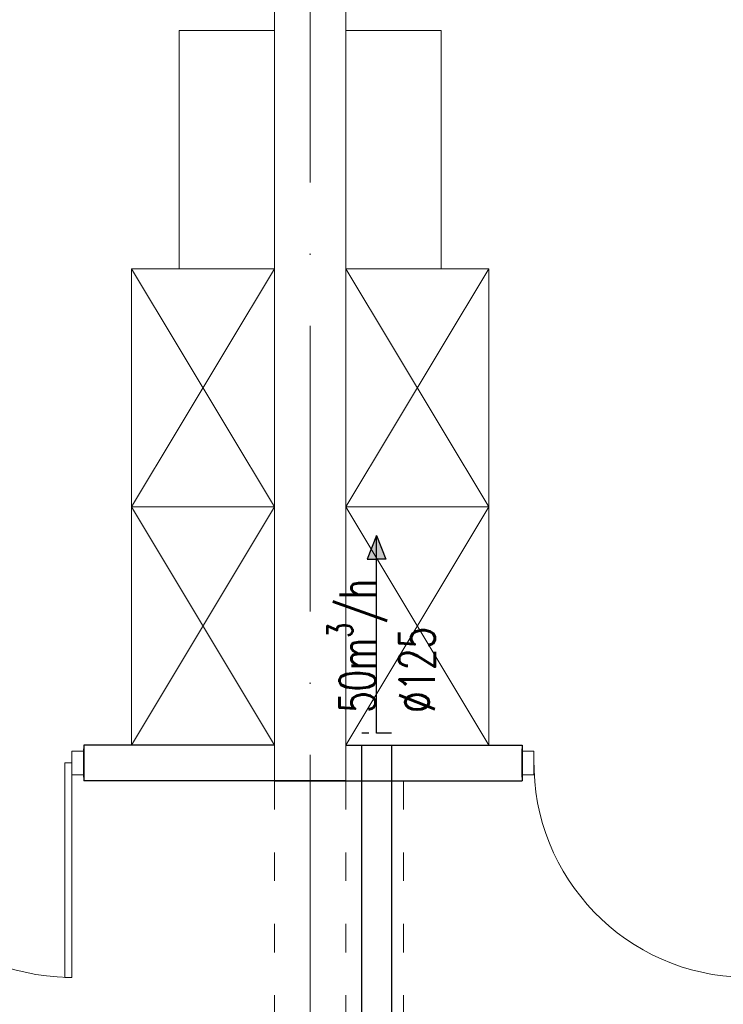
# Model space of a CAD drawing. Header units: millimetres. Extents: x -6513 to 30474, y -6915 to 65597.
# Tile 103 of 256: x 6828 to 7123, y 6457 to 6870. Entities that reach past the tile are written whole.
import ezdxf

# ---------------------------------------------------------------- set-up
doc = ezdxf.new("R2010")
doc.units = ezdxf.units.MM
for name, pattern in [('ACAD_ISO03W100', [30, 12, -18]), ('ACAD_ISO10W100', [18, 12, -3, 0, -3]), ('DASHED', [19.05, 12.7, -6.35])]:
    doc.linetypes.add(name, pattern=pattern)
for name, color, linetype, lineweight in [('A_linia przekroj', 8, 'Continuous', 25), ('A_meble', 8, 'Continuous', 0), ('A_osie', 8, 'ACAD_ISO10W100', 5), ('A_przerywana', 8, 'ACAD_ISO03W100', 5), ('A_widok', 8, 'Continuous', 13), ('DB-WM-nawiew-opis', 8, 'Continuous', 25), ('DB-WM-nawiew-opis-odnośnik', 8, 'Continuous', 30), ('DB_WM_nawiew', 8, 'Continuous', 30), ('Stolarka ARCHWIG', 8, 'Continuous', 5), ('Ściany ARCHWIG', 8, 'Continuous', 30)]:
    doc.layers.add(name, color=color, linetype=linetype, lineweight=lineweight)
doc.styles.get("Standard").update_dxf_attribs({"font": 'txt.shx', "width": 0.9})

# ---------------------------------------------------------------- blocks, each defined once
blk = doc.blocks.new('A$C2355049C')
at = {"layer": 'DB-WM-nawiew-opis-odnośnik'}
h = blk.add_hatch(color=256, dxfattribs=at)
h.paths.add_polyline_path([(0, -9.82), (3.94, -9.82), (0, 0)])
h.paths.add_polyline_path([(0, 0), (-3.94, -9.82), (0, -9.82)])
at = {"layer": 'DB-WM-nawiew-opis-odnośnik', "flags": 128}
for points in [[(0, 0), (-3.94, -9.82), (0, -9.82)], [(0, -82.94), (0, 0)], [(0, 0), (3.94, -9.82), (0, -9.82)]]:
    blk.add_lwpolyline(points, dxfattribs=at)

msp = doc.modelspace()

# ---------------------------------------------------------------- linework, layer by layer
at = {"layer": 'A_linia przekroj'}
for p, q in [((6934.554, 6565.652), (6854.554, 6565.652)), ((6964.554, 6565.652), (7038.486, 6565.652)), ((6964.554, 6550.652), (6854.554, 6550.652)), ((6934.554, 6550.652), (7038.486, 6550.652))]:
    msp.add_line(p, q, dxfattribs=at)
at = {"layer": 'A_meble'}
for p, q in [((6894.554, 6765.652), (6894.554, 6865.652)), ((6894.554, 6865.652), (6934.554, 6865.652)), ((7004.554, 6865.652), (6964.554, 6865.652)), ((7004.554, 6765.652), (7004.554, 6865.652)), ((6874.554, 6665.652), (6874.554, 6765.652)), ((6874.554, 6765.652), (6934.554, 6765.652)), ((6934.554, 6665.652), (6874.554, 6765.652)), ((6934.554, 6765.652), (6874.554, 6665.652)), ((7024.554, 6765.652), (6964.554, 6765.652)), ((6964.554, 6665.652), (7024.554, 6765.652)), ((6964.554, 6765.652), (7024.554, 6665.652)), ((7024.554, 6665.652), (7024.554, 6765.652)), ((6874.554, 6565.652), (6874.554, 6665.652)), ((6874.554, 6665.652), (6934.554, 6665.652)), ((6934.554, 6565.652), (6874.554, 6665.652)), ((6934.554, 6665.652), (6874.554, 6565.652)), ((6934.554, 6665.652), (6934.554, 6565.652)), ((7024.554, 6665.652), (6964.554, 6665.652)), ((6964.554, 6665.652), (6964.554, 6565.652)), ((6964.554, 6565.652), (7024.554, 6665.652)), ((6964.554, 6665.652), (7024.554, 6565.652)), ((7024.554, 6565.652), (7024.554, 6665.652)), ((6934.554, 6565.652), (6874.554, 6565.652)), ((6964.554, 6565.652), (7024.554, 6565.652))]:
    msp.add_line(p, q, dxfattribs=at)
at = {"layer": 'A_osie', "ltscale": 10}
msp.add_line((6949.554, 5721.209), (6949.554, 7473.268), dxfattribs=at)
msp.add_line((6949.554, 5721.209), (6949.554, 7473.268), dxfattribs=at)
at = {"layer": 'A_przerywana'}
for p, q in [((6934.554, 6550.652), (6934.554, 6362.652)), ((6934.554, 6550.652), (6934.554, 6362.652)), ((6964.554, 6550.652), (6964.554, 6362.652)), ((6964.554, 6550.652), (6964.554, 6362.652)), ((6988.685, 6550.652), (6988.685, 6362.652))]:
    msp.add_line(p, q, dxfattribs=at)
at = {"layer": 'A_widok', "ltscale": 5}
for p, q in [((6934.554, 6550.652), (6934.554, 7152.652)), ((6964.554, 6550.652), (6964.554, 7152.652))]:
    msp.add_line(p, q, dxfattribs=at)
at = {"layer": 'DB_WM_nawiew', "linetype": 'DASHED', "ltscale": 0.5}
msp.add_lwpolyline([(6983.685, 6570.652), (6971.185, 6570.652)], dxfattribs=at)
at = {"layer": 'DB_WM_nawiew'}
msp.add_lwpolyline([(6971.185, 6341.943), (6971.185, 6565.652), (6983.685, 6565.652), (6983.685, 6341.943)], dxfattribs=at)
at = {"layer": 'Stolarka ARCHWIG'}
for p, q in [((6849.554, 6553.152), (6849.554, 6563.152)), ((6849.554, 6563.152), (6854.554, 6563.152)), ((6854.554, 6563.152), (6854.554, 6553.152)), ((7038.486, 6553.152), (7038.486, 6563.152)), ((7038.486, 6563.152), (7043.486, 6563.152)), ((7043.486, 6563.152), (7043.486, 6553.152)), ((6846.554, 6468.152), (6846.554, 6558.152)), ((6846.554, 6558.152), (6849.554, 6558.152)), ((6849.554, 6558.152), (6849.554, 6468.152)), ((6854.554, 6558.152), (6854.554, 6553.152)), ((6854.554, 6553.152), (6849.554, 6553.152)), ((7043.486, 6553.152), (7038.486, 6553.152)), ((6849.554, 6468.152), (6846.554, 6468.152))]:
    msp.add_line(p, q, dxfattribs=at)
for centre in [(6849.554, 6558.152), (7133.486, 6558.152)]:
    msp.add_arc(centre, 90.012, 179.04516, 269.04516, dxfattribs=at)
at = {"layer": 'Ściany ARCHWIG'}
for p, q in [((6854.554, 6565.652), (6854.554, 6550.652)), ((6854.554, 6565.652), (6854.554, 6550.652)), ((6854.554, 6552.152), (6854.554, 6564.152)), ((7038.486, 6565.652), (7038.486, 6550.652)), ((7038.486, 6552.152), (7038.486, 6564.152))]:
    msp.add_line(p, q, dxfattribs=at)

# ---------------------------------------------------------------- block references
at = {"layer": 'DB_WM_nawiew'}
msp.add_blockref('A$C2355049C', (6977.435, 6653.587), dxfattribs=at)

# ---------------------------------------------------------------- texts
at = {"layer": 'DB-WM-nawiew-opis', "insert": (6956.816, 6579.194), "char_height": 15, "width": 37.14159, "attachment_point": 1, "rotation": 90}
msp.add_mtext('\\A1;{\\Fsimplex|c238;\\W0.7;50m\\H0.7x;\\S3^ ;\\H1.4286x;/h\\P%%C125}', dxfattribs=at)

doc.saveas('drawing.dxf')
